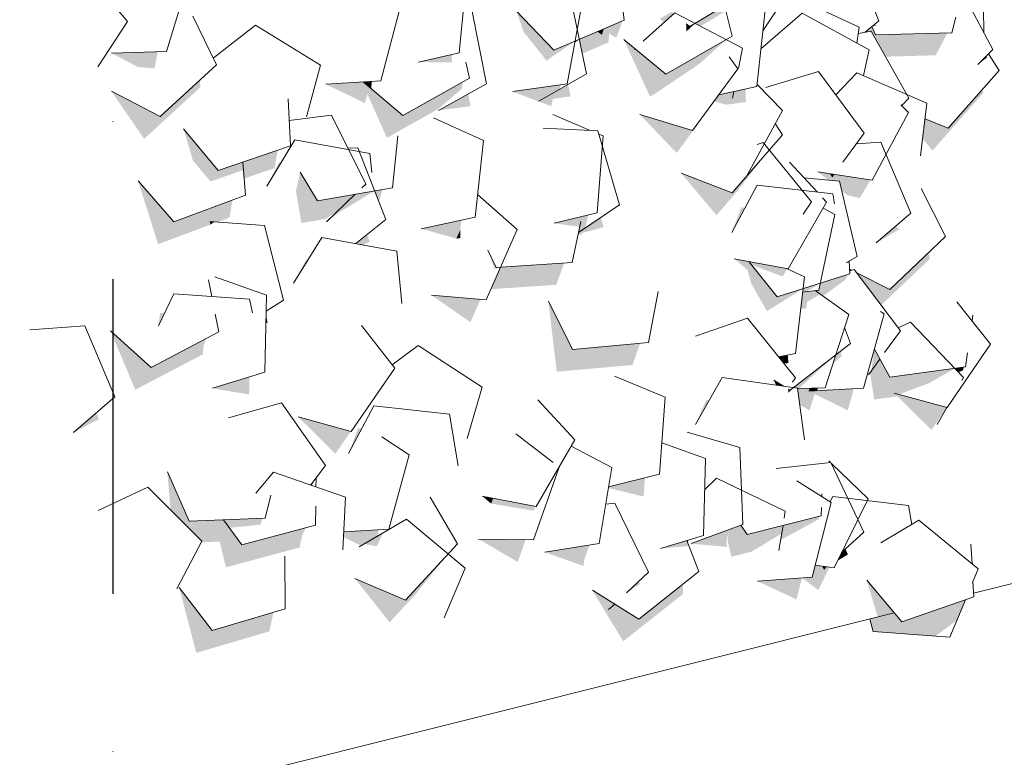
# Model space of a CAD drawing. Header units: millimetres. Extents: x 7522813 to 7573737, y -9734 to 10800.
# Tile 48 of 71: x 7542364 to 7543490, y 3412 to 4256. Entities that reach past the tile are written whole.
import ezdxf
from ezdxf.enums import TextEntityAlignment as Align

# ---------------------------------------------------------------- set-up
doc = ezdxf.new("R2010")
doc.units = ezdxf.units.MM
doc.header["$MEASUREMENT"] = 0
doc.linetypes.add('Kropki i Kreski', pattern=[720, 360, -180, 0, -180])
for name, color, linetype in [('Nowe_2025-10-27 Żywopłot', 7, 'Continuous'), ('Nowe_280-A Dachy Powłoki', 7, 'Continuous'), ('Nowe_410-K Osie', 7, 'Continuous')]:
    doc.layers.add(name, color=color, linetype=linetype)
for name, color, linetype, lineweight, true_color in [('Nowe_2025-10-27 Żywopłot_Nr_pióra__81', 7, 'Continuous', 13, 0x6a6a6a), ('Nowe_2025-10-27 Żywopłot_Nr_pióra__82', 7, 'Continuous', 13, 0xaaaaaa), ('Nowe_280-A Dachy Powłoki_Nr_pióra__61', 7, 'Continuous', 13, 0x6a6a6a), ('Nowe_280-A Dachy Powłoki_Nr_pióra__81', 7, 'Continuous', 13, 0x6a6a6a), ('Nowe_410-K Osie_Nr_pióra__25', 7, 'Continuous', 25, 0x40a5ff)]:
    doc.layers.add(name, color=color, linetype=linetype, lineweight=lineweight, true_color=true_color)
doc.layers.add('Nowe_410-K Osie_Nr_pióra__1', color=7, linetype='Continuous', lineweight=13)
doc.styles.add('STYL_AUTOMATYCZNY_1', font='arial.ttf')

# ---------------------------------------------------------------- blocks, each defined once
blk = doc.blocks.new('ElemPrzekroju_77', base_point=(6982742.1, 0))
at = {"layer": 'Nowe_280-A Dachy Powłoki_Nr_pióra__81', "linetype": 'Continuous', "lineweight": 0, "true_color": 0x1a1a1a}
for points in [[(7542937.4, 4260.2), (7542931.8, 4266.1), (7542940.3, 4241.9), (7542940.7, 4244)], [(7543003.7, 4233.5), (7543007.1, 4217), (7543037, 4229.8), (7543038.3, 4240), (7543046.2, 4235.3), (7543053.2, 4254.5), (7543031.1, 4245.1), (7543029.2, 4239.1), (7543024.5, 4242.3)], [(7543338.5, 4248.1), (7543330.7, 4241.7), (7543337.6, 4242.9), (7543354, 4213.7), (7543411.6, 4215.2), (7543412.2, 4216.6), (7543407.8, 4224.9), (7543358.2, 4238.9), (7543342.7, 4238.5)], [(7543067.4, 4222.8), (7543054.7, 4233.3), (7543084.7, 4167.9), (7543091, 4171.6), (7543110.3, 4197.8), (7543102.8, 4193.5), (7543070.6, 4220.1), (7543066.7, 4222.2)], [(7542469, 4217.6), (7542499, 4201.9), (7542517.9, 4219.2)], [(7542468.8, 4174.1), (7542506.3, 4119.6), (7542570.8, 4178.9), (7542569.9, 4187), (7542524.4, 4145.2)], [(7542714, 4182.1), (7542758.7, 4160.6), (7542761.4, 4171), (7542783.8, 4121), (7542784.3, 4121.1), (7542842.5, 4153.8), (7542839.8, 4167.7), (7542802, 4146.5), (7542756.6, 4184.9)], [(7542927.7, 4173.7), (7542971.8, 4157), (7542973.4, 4165.3), (7542993.9, 4168.3), (7542991, 4182), (7542957.5, 4162.9), (7542954.5, 4177.5)], [(7542876.7, 4171.1), (7542842.9, 4152.2), (7542879.5, 4157.1)], [(7543073.2, 4147.4), (7543115.2, 4103.5), (7543158.5, 4162.5), (7543172, 4158.7), (7543175.6, 4165.3), (7543165.7, 4170.5), (7543163.3, 4170), (7543133.3, 4129.1)], [(7543399.2, 4142.5), (7543396.4, 4120.1), (7543407.7, 4106.3), (7543465.7, 4172.1), (7543464.9, 4176.3), (7543425.8, 4131.8)], [(7542576.9, 4100.5), (7542551.2, 4131.3), (7542562, 4094.9)], [(7542659, 4106.8), (7542619.2, 4093.2), (7542620.6, 4074.3), (7542655.4, 4086.2)], [(7542660.5, 4092.8), (7542646.4, 4065.6), (7542662.8, 4092.4)], [(7543178.8, 4057.9), (7543120.3, 4080.5), (7543160.7, 4032.3), (7543175.5, 4049.6), (7543175.9, 4049.3), (7543176.8, 4051), (7543183.7, 4059.1), (7543181.8, 4061.4)], [(7543276.7, 4082), (7543288.6, 4072.5), (7543301.5, 4071.2), (7543304.1, 4060), (7543309.8, 4055.5), (7543300.1, 4078.4), (7543295, 4079.2), (7543292.8, 4076.2), (7543290.1, 4079.9)], [(7542499.3, 4071.5), (7542522.3, 3999.2), (7542582.1, 4021.6), (7542581.2, 4025.3), (7542590.3, 4024.6), (7542603.9, 4029.7), (7542607.1, 4049.7), (7542540.3, 4024.8)], [(7542679.8, 4059.7), (7542686.2, 4023.4), (7542713.2, 4028), (7542699.2, 4056.2)], [(7542778.9, 4061.8), (7542769.7, 4060.2), (7542774.7, 4047.4)], [(7543189, 4041.4), (7543178.1, 4012.5), (7543193.2, 4040.9)], [(7542714.8, 4024.8), (7542718.7, 4027.4), (7542718.3, 4028.2)], [(7542869, 4026.8), (7542823.2, 4016.9), (7542863.3, 4005.6), (7542867.8, 4015.8)], [(7543002.4, 4010.5), (7543006.1, 4009.6), (7543006.3, 4011.7), (7543031.7, 4018.8), (7543028.4, 4029.9), (7543002.8, 4012.7)], [(7542748.3, 3999.9), (7542756.4, 3998.4), (7542764.4, 4002), (7542761.1, 4010.3)], [(7543321.3, 3966.4), (7543349, 3929.5), (7543404.5, 3982.3), (7543403.6, 3989.8), (7543359.1, 3947.5)], [(7542691.5, 3981.4), (7542677, 3954.5), (7542693.5, 3981.1)], [(7542913.9, 3972.9), (7542902.8, 3947.8), (7542977.5, 3952.8), (7542986.6, 3977.8)], [(7543197.6, 3979.6), (7543181.1, 3982.6), (7543196.1, 3969.8), (7543200.4, 3954.4), (7543202.6, 3973.2)], [(7543315.2, 3969.5), (7543312.8, 3970.6), (7543312.9, 3968.7)], [(7542834.8, 3940.9), (7542865.6, 3919.6), (7542879.4, 3910), (7542890.9, 3936.2)], [(7542996.1, 3878.9), (7542968.5, 3934), (7542978, 3853.4), (7543064.8, 3861.1), (7543073.3, 3885.8)], [(7542645.7, 3916.7), (7542645.5, 3909.1), (7542647.5, 3909.5)], [(7542514.2, 3858.4), (7542467.8, 3900), (7542496.1, 3832.8), (7542573.5, 3873.3), (7542574.1, 3882.5), (7542562, 3883.4)], [(7543334.6, 3850), (7543336.3, 3852.4), (7543341, 3821.6), (7543367.5, 3825.2), (7543406.5, 3786.8), (7543411.7, 3794.3), (7543384, 3823.3), (7543363.9, 3828.7), (7543370.2, 3837.8), (7543360.9, 3847.4), (7543359, 3847.2), (7543356.1, 3852.5), (7543344.9, 3864.2)], [(7542584.4, 3834.4), (7542626.3, 3827.4), (7542626.7, 3847.5)], [(7543267.1, 3834.4), (7543253.4, 3834.2), (7543256, 3815.2), (7543267.1, 3809.2), (7543273, 3827.9), (7543310.9, 3809.2), (7543317.8, 3834.1), (7543266.2, 3831.3)], [(7543136.7, 3793), (7543152.4, 3820.7), (7543149, 3821.2)], [(7542451.6, 3806.4), (7542425.5, 3784), (7542454.7, 3799.1)], [(7543424, 3812.5), (7543423.3, 3811.2), (7543424.1, 3812.5)], [(7542682.4, 3801.7), (7542724.9, 3759.6), (7542742.6, 3785.3)], [(7542750.8, 3788.6), (7542740.1, 3759.7), (7542755.2, 3788.2)], [(7542557.8, 3682.6), (7542532.8, 3738.8), (7542536.5, 3695.5), (7542572.4, 3659.6), (7542571.8, 3658.3), (7542592.6, 3659.2), (7542599.7, 3629.7), (7542683.9, 3652.3), (7542686.9, 3665.9), (7542673.9, 3670.4), (7542617.8, 3655.3), (7542596.8, 3684.2)], [(7543037.4, 3721.8), (7543037.2, 3720.4), (7543077.3, 3710.7), (7543079, 3732.2)], [(7542892.9, 3711.2), (7542903, 3702.6), (7542905.3, 3708.9)], [(7542734.2, 3664.3), (7542754.4, 3654.5), (7542772.8, 3665.3), (7542774.8, 3672.7), (7542734.5, 3670.2)], [(7542942.6, 3661.5), (7542888.6, 3662.1), (7542933.4, 3635.8)], [(7543128.1, 3660.7), (7543126.7, 3660.2), (7543128, 3656.9)], [(7543131.9, 3656.8), (7543172.6, 3653.1), (7543172.3, 3661.5), (7543160.1, 3667.3)], [(7543173.3, 3661), (7543177.7, 3641.8), (7543201, 3647.7)], [(7542964.5, 3647), (7543008.5, 3631.3), (7543009.7, 3638.7), (7543002.8, 3653.1)], [(7543299.1, 3637.3), (7543311, 3644.4), (7543308.1, 3650.6), (7543303.7, 3646.6)], [(7543270.3, 3618.6), (7543258.6, 3617.7), (7543277.1, 3603.7), (7543290.1, 3630), (7543286.3, 3630.5), (7543283.3, 3627.7), (7543281.7, 3631), (7543273.7, 3632.1)], [(7542805, 3592.3), (7542747.3, 3616.9), (7542786.9, 3566.8), (7542816.8, 3599.1), (7542813.7, 3601.7)], [(7543207.6, 3613.8), (7543252.2, 3593), (7543258.5, 3617.7)], [(7543332.5, 3615), (7543345.1, 3572.8), (7543364, 3577.6)], [(7542584, 3557.5), (7542546.3, 3606.7), (7542565.9, 3531.9), (7542649.5, 3556.5), (7542654, 3578.1)], [(7543018.8, 3603.5), (7543054, 3545.1), (7543122.6, 3599.3), (7543122, 3610.1), (7543072, 3570.6), (7543044.3, 3587.7), (7543037.4, 3581.3), (7543030.1, 3596.5)]]:
    blk.add_hatch(color=250, dxfattribs=at).paths.add_polyline_path(points)
at = {"layer": 'Nowe_280-A Dachy Powłoki_Nr_pióra__61', "color": 251, "linetype": 'Continuous', "lineweight": 13, "true_color": 0x6a6a6a}
for p, q in [((7545571.5, 4129.4), (7543454.6, 3600.2)), ((7543364, 3577.6), (7542108.8, 3263.8))]:
    blk.add_line(p, q, dxfattribs=at)
blk = doc.blocks.new('ElemPrzekroju_348', base_point=(6982742.1, 0))
at = {"layer": 'Nowe_2025-10-27 Żywopłot_Nr_pióra__81', "linetype": 'Continuous', "lineweight": 0, "true_color": 0x1a1a1a}
for points in [[(7543136.3, 4251.7), (7543142.5, 4248.5), (7543171.5, 4265.9), (7543170, 4272.1)], [(7542937.4, 4260.2), (7542940.7, 4244), (7542952.8, 4244.1)], [(7543109.3, 4264.8), (7543095.7, 4257), (7543100.8, 4252.9), (7543111.9, 4262.7)], [(7543024.5, 4242.3), (7543029.2, 4239.1), (7543031.1, 4245.1)], [(7543130.2, 4248.1), (7543126.1, 4251.4), (7543126.3, 4242.5), (7543136.3, 4251.7)], [(7543338.5, 4248.1), (7543338.6, 4248), (7543342.9, 4249.5), (7543341.8, 4250.8)], [(7542940.3, 4241.9), (7542966.3, 4209.1), (7542999, 4231.4), (7542974.9, 4221.2), (7542952.8, 4244.1), (7542940.7, 4244)], [(7542998.6, 4229.6), (7543003.7, 4233.5), (7542999, 4231.4)], [(7543421.3, 4240.5), (7543358.2, 4238.9), (7543407.8, 4224.9)], [(7543421.3, 4240.5), (7543407.8, 4224.9), (7543412.2, 4216.6), (7543424.6, 4240.6)], [(7543067.4, 4222.8), (7543066.7, 4222.2), (7543070.6, 4220.1)], [(7543113, 4199.4), (7543141.5, 4205.8), (7543171.8, 4233.2)], [(7542499, 4201.9), (7542518.1, 4200.2), (7542521.9, 4219.3), (7542517.9, 4219.2)], [(7542855.6, 4215.7), (7542819.8, 4207.5), (7542858.6, 4207.1), (7542857.4, 4214.9)], [(7542855.6, 4215.7), (7542857.4, 4214.9), (7542857.7, 4216.2)], [(7543459.7, 4204.8), (7543470.4, 4213.1), (7543468.9, 4214.1)], [(7543091, 4171.6), (7543141.5, 4205.8), (7543113, 4199.4), (7543110.3, 4197.8)], [(7542756.6, 4184.9), (7542765.8, 4177.1), (7542766.7, 4185.5)], [(7542839.8, 4167.7), (7542842.5, 4153.8), (7542869.4, 4176.9), (7542870.6, 4185)], [(7542954.5, 4177.5), (7542957.5, 4162.9), (7542981.3, 4176.4), (7542982.8, 4181.5)], [(7543163.3, 4170), (7543163.9, 4170.1), (7543175.6, 4186.2), (7543175.5, 4186.5)], [(7543180.6, 4173.8), (7543165.7, 4170.5), (7543175.6, 4165.3), (7543179.2, 4166.4)], [(7543172, 4158.7), (7543194.3, 4161.8), (7543194, 4176.7), (7543180.6, 4173.8), (7543179.2, 4166.4), (7543175.6, 4165.3)], [(7543378.6, 4164.1), (7543372.5, 4157.7), (7543372.9, 4157.3), (7543378.6, 4163.5)], [(7542784.3, 4121.1), (7542783.8, 4121), (7542783.9, 4120.9)], [(7543320.5, 4113.8), (7543313.1, 4103.8), (7543313.4, 4103.8), (7543320.8, 4113.8)], [(7542576.9, 4100.5), (7542562, 4094.9), (7542582.1, 4070.9), (7542619.8, 4084.1), (7542619.2, 4093.2), (7542591, 4083.6)], [(7543181.8, 4061.4), (7543183.7, 4059.1), (7543221, 4106.9), (7543194.9, 4076.6), (7543193.9, 4074.9), (7543193.5, 4074.9)], [(7543313.1, 4103.8), (7543305.2, 4093), (7543313.4, 4103.8)], [(7542684.7, 4081.4), (7542679.8, 4059.7), (7542699.2, 4056.2), (7542699.6, 4056.8)], [(7543194.9, 4076.6), (7543193.5, 4074.9), (7543193.5, 4074.9)], [(7543290.1, 4079.9), (7543292.8, 4076.2), (7543295, 4079.2)], [(7543336.9, 4072.6), (7543300.1, 4078.4), (7543309.8, 4055.5), (7543324.4, 4051.9)], [(7542755.1, 4063.6), (7542757.5, 4065), (7542757, 4065.4)], [(7542699.6, 4056.8), (7542699.2, 4056.2), (7542713.2, 4028), (7542726.7, 4036.3), (7542747.6, 4056.4), (7542704.3, 4048.9)], [(7542747.6, 4056.4), (7542718.3, 4028.2), (7542718.7, 4027.4), (7542724, 4032.4), (7542769.7, 4060.2)], [(7542999.6, 4029.1), (7543005.5, 4025.2), (7543003, 4013.4), (7543004.6, 4013.9), (7543010.8, 4018), (7543013.8, 4032.6)], [(7542586.7, 4024.9), (7542581.2, 4025.3), (7542582.1, 4021.6)], [(7542999.6, 4029.1), (7542975.2, 4023.1), (7543004.2, 4019.1), (7543005.5, 4025.2)], [(7543365.9, 4020), (7543343.4, 4000.7), (7543370.1, 4016.4)], [(7542863.3, 4005.6), (7542867.7, 4006.3), (7542867.8, 4015.8)], [(7542899.2, 3992.4), (7542907.1, 3970.4), (7542913.9, 3972.9), (7542908.7, 3972.6)], [(7543227.3, 3974), (7543197.6, 3979.6), (7543200.4, 3975.9), (7543236.5, 3962.2), (7543238.2, 3965.3)], [(7543309, 3977.9), (7543312.6, 3978.7), (7543312.6, 3980.1)], [(7543200.4, 3954.4), (7543218.3, 3922.6), (7543259.7, 3948.3), (7543229.9, 3938.9), (7543202.6, 3973.2)], [(7543240.9, 3971.4), (7543227.3, 3974), (7543238.2, 3965.3), (7543241.6, 3971.1)], [(7543240.9, 3971.4), (7543241.3, 3971.2), (7543241.4, 3971.3)], [(7543277.9, 3946.7), (7543273.4, 3946.1), (7543282.4, 3939.7), (7543308.4, 3958.8), (7543310.7, 3964.4), (7543279.6, 3954.6)], [(7543259.7, 3948.3), (7543259.2, 3944.4), (7543263.5, 3944.9), (7543279.6, 3954.6)], [(7543257, 3925.2), (7543263.2, 3925.8), (7543264.6, 3933.4), (7543279.3, 3941.9), (7543273.4, 3946.1), (7543259.2, 3944.4)], [(7542524.6, 3920.4), (7542522.6, 3906), (7542529.8, 3920.9)], [(7542577.4, 3891.4), (7542562, 3883.4), (7542574.1, 3882.5)], [(7543361.1, 3886.6), (7543358.4, 3882.9), (7543358.6, 3882.8), (7543361.2, 3886.4)], [(7543293.8, 3862.1), (7543303.8, 3871.2), (7543302.6, 3876.9), (7543297.2, 3872.7)], [(7543341.3, 3879), (7543340.1, 3874.7), (7543338, 3854.8), (7543347.5, 3867.9)], [(7543358.4, 3882.9), (7543352.9, 3875.2), (7543358.6, 3882.8)], [(7543231.8, 3870.4), (7543237.6, 3863.1), (7543243.1, 3863.2), (7543242.1, 3872.6)], [(7543297.2, 3872.7), (7543249, 3835.2), (7543253.3, 3834.6), (7543253.4, 3834.2), (7543254.8, 3834.2)], [(7543347.5, 3867.9), (7543344.9, 3864.2), (7543356.1, 3852.5)], [(7543433.3, 3857.2), (7543360.9, 3847.4), (7543370.2, 3837.8), (7543404, 3840.4)], [(7543433.3, 3857.2), (7543437.4, 3852.9), (7543442.5, 3854.8), (7543443.5, 3858.6)], [(7543237.5, 3836.9), (7543226.3, 3843.9), (7543228.8, 3838.1)], [(7543363.9, 3828.7), (7543369, 3827.3), (7543404, 3840.4), (7543370.2, 3837.8)], [(7543242.7, 3833.6), (7543242.8, 3829), (7543249, 3835.2), (7543245, 3832.2)], [(7543266.2, 3831.3), (7543275.8, 3831.8), (7543276.7, 3834.6), (7543267.1, 3834.4)], [(7543384, 3823.3), (7543411.7, 3794.3), (7543422.4, 3809.8), (7543424, 3812.5)], [(7542696.8, 3723.9), (7542697.6, 3723.6), (7542699.3, 3725.4), (7542698.4, 3726)], [(7542903, 3702.6), (7542951.2, 3694.5), (7542954.1, 3699.5), (7542905.3, 3708.9)], [(7542596.8, 3684.2), (7542603.6, 3674.8), (7542639.5, 3678.6), (7542641.4, 3686)], [(7543236.8, 3677.7), (7543234, 3660.9), (7543277.5, 3684.6), (7543278.3, 3688.1)], [(7542673.9, 3670.4), (7542686.9, 3665.9), (7542691.1, 3675)], [(7543188.4, 3677.8), (7543160.1, 3667.3), (7543172.3, 3661.5), (7543174.7, 3669.4), (7543173.3, 3661), (7543201, 3647.7), (7543235.2, 3668.3), (7543236.8, 3677.7), (7543195.8, 3667.4)], [(7542757.8, 3656.5), (7542772.2, 3653.7), (7542779.6, 3669.2)], [(7543096.7, 3651.1), (7543129.1, 3654.1), (7543126.7, 3660.2)], [(7543002.8, 3653.1), (7543009.7, 3638.7), (7543015.3, 3655.1)], [(7542813.7, 3601.7), (7542816.8, 3599.1), (7542853.7, 3645)], [(7543286.3, 3630.5), (7543281.7, 3631), (7543283.3, 3627.7)], [(7543057.9, 3600.5), (7543073.4, 3610.7), (7543070.8, 3612.7)], [(7543044.3, 3587.7), (7543030.1, 3596.5), (7543037.4, 3581.3)], [(7543364, 3577.6), (7543336, 3570.6), (7543339.7, 3556.5), (7543411, 3551), (7543435.6, 3569.2), (7543445.3, 3592.6), (7543372.5, 3567.4)]]:
    blk.add_hatch(color=250, dxfattribs=at).paths.add_polyline_path(points)
at = {"layer": 'Nowe_2025-10-27 Żywopłot_Nr_pióra__82', "color": 253, "linetype": 'Continuous', "lineweight": 13, "true_color": 0xaaaaaa}
for p, q in [((7543346.4, 4254.5), (7543314.2, 4336.4)), ((7542487.2, 4253.7), (7542431.1, 4321.1)), ((7542531.9, 4219.7), (7542557.4, 4304)), ((7542866.4, 4218.2), (7542875, 4305.9)), ((7543130.2, 4248.1), (7543205, 4293.2)), ((7543476.6, 4221.8), (7543435.6, 4299.6)), ((7543011.9, 4193.9), (7542994.1, 4280.2)), ((7543324, 4247.5), (7543244.8, 4284.1)), ((7542776.8, 4186.2), (7542799.5, 4271.3)), ((7542897.6, 4182.7), (7542880.5, 4269.2)), ((7542989.9, 4182.6), (7543006, 4269.2)), ((7543055.1, 4255.4), (7543053.6, 4267.9)), ((7543178.5, 4237.1), (7543170, 4272.1)), ((7543206.9, 4179.6), (7543216.2, 4267.3)), ((7543466.3, 4241.4), (7543466.1, 4268.6)), ((7542588.9, 4204.4), (7542562.1, 4259.9)), ((7542931.8, 4266.1), (7542974.9, 4221.2)), ((7543113.1, 4263.8), (7543076.8, 4231.3)), ((7543190.5, 4223.4), (7543113.1, 4263.8)), ((7543258.6, 4263.4), (7543211.5, 4222.8)), ((7543213.6, 4243.1), (7543229.1, 4266.2)), ((7543335.1, 4221.4), (7543258.6, 4263.4)), ((7543429.7, 4240.8), (7543434.3, 4258.7)), ((7542453.4, 4201.9), (7542487.2, 4253.7)), ((7542633.7, 4249.8), (7542585.2, 4212)), ((7542708, 4203.9), (7542633.7, 4249.8)), ((7542974.9, 4221.2), (7543055.1, 4255.4)), ((7543029.2, 4239.1), (7543031.1, 4245.1)), ((7543126.1, 4251.4), (7543130.2, 4248.1)), ((7543321.3, 4229), (7543324, 4247.5)), ((7543330.7, 4241.7), (7543346.4, 4254.5)), ((7543338.5, 4248.1), (7543342.7, 4238.5)), ((7543054.7, 4233.3), (7543102.8, 4193.5)), ((7543102.8, 4193.5), (7543178.5, 4237.1)), ((7543337.6, 4242.9), (7543323, 4240.3)), ((7543380.6, 4166.3), (7543337.6, 4242.9)), ((7543342.7, 4238.5), (7543429.7, 4240.8)), ((7543067.4, 4222.8), (7543066.7, 4222.2)), ((7543185.9, 4200.3), (7543190.5, 4223.4)), ((7542469, 4217.6), (7542531.9, 4219.7)), ((7542819.8, 4207.5), (7542866.4, 4218.2)), ((7543185.3, 4199.9), (7543175.2, 4213.4)), ((7543328.7, 4192), (7543335.1, 4221.4)), ((7543459.7, 4204.8), (7543476.6, 4221.8)), ((7543483.8, 4197.7), (7543471.9, 4217)), ((7542524.4, 4145.2), (7542588.9, 4204.4)), ((7542692, 4144.9), (7542708, 4203.9)), ((7542878.1, 4189.2), (7542873.9, 4207.5)), ((7543133.3, 4129.1), (7543185.3, 4199.9)), ((7542802, 4146.5), (7542878.1, 4189.2)), ((7542957.5, 4162.9), (7543011.9, 4193.9)), ((7543277.3, 4196.8), (7543217.3, 4178.3)), ((7543329.5, 4126.2), (7543277.3, 4196.8)), ((7543321.3, 4195.2), (7543297.1, 4170.1)), ((7543401.4, 4160.6), (7543321.3, 4195.2)), ((7543425.8, 4131.8), (7543483.8, 4197.7)), ((7542714, 4182.1), (7542776.8, 4186.2)), ((7542756.6, 4184.9), (7542802, 4146.5)), ((7542842.9, 4152.2), (7542897.6, 4182.7)), ((7542927.7, 4173.7), (7542989.9, 4182.6)), ((7543163.3, 4170), (7543206.9, 4179.6)), ((7543236, 4152.1), (7543207.2, 4182)), ((7542468.8, 4174.1), (7542524.4, 4145.2)), ((7543179.2, 4166.4), (7543180.6, 4173.8)), ((7543372.5, 4157.7), (7543380.6, 4166.3)), ((7542673.5, 4111.8), (7542670.9, 4165.5)), ((7543380.1, 4149.9), (7543371.6, 4158.6)), ((7543393.9, 4100.4), (7543401.4, 4160.6)), ((7542720.5, 4146.8), (7542672.1, 4140.6)), ((7542759.6, 4068), (7542720.5, 4146.8)), ((7542894.3, 4117.9), (7542837.2, 4143.7)), ((7543016.3, 4129.4), (7542973.4, 4147.4)), ((7543073.2, 4147.4), (7543133.3, 4129.1)), ((7543193.9, 4074.9), (7543236, 4152.1)), ((7543338.8, 4072.3), (7543380.1, 4149.9)), ((7543236, 4124.3), (7543227.9, 4137.2)), ((7543399.2, 4142.5), (7543425.8, 4131.8)), ((7542551.2, 4131.3), (7542591, 4083.6)), ((7542790.1, 4063.7), (7542796.5, 4123.2)), ((7543025.2, 4129), (7542962.4, 4131.8)), ((7543024.2, 4035.2), (7543031.3, 4123.1)), ((7543049.8, 4044.3), (7543025.2, 4129)), ((7543031.3, 4123.1), (7543026.3, 4125.2)), ((7543178.8, 4057.9), (7543236, 4124.3)), ((7543305.2, 4093), (7543329.5, 4126.2)), ((7542591, 4083.6), (7542673.5, 4111.8)), ((7542678.6, 4118.4), (7542646.4, 4065.6)), ((7542764.4, 4103.1), (7542678.6, 4118.4)), ((7542750.5, 4109.6), (7542739.2, 4109.1)), ((7542782.5, 4027.5), (7542750.5, 4109.6)), ((7542884.7, 4030.2), (7542894.3, 4117.9)), ((7543213.9, 4115.6), (7543207.4, 4113.3)), ((7543269.4, 4047.6), (7543213.9, 4115.6)), ((7543348.8, 4115.8), (7543320.5, 4113.8)), ((7543383.1, 4034.7), (7543348.8, 4115.8)), ((7542766.6, 4081.2), (7542764.4, 4103.1)), ((7542622, 4055.3), (7542619.2, 4093.2)), ((7543275.7, 4059.1), (7543244.3, 4093)), ((7542684.7, 4081.4), (7542704.3, 4048.9)), ((7543120.3, 4080.5), (7543178.8, 4057.9)), ((7543276.7, 4082), (7543338.8, 4072.3)), ((7543292.8, 4076.2), (7543295, 4079.2)), ((7542499.3, 4071.5), (7542540.3, 4024.8)), ((7542755.1, 4063.6), (7542759.6, 4068)), ((7543207.1, 4066.9), (7543178.1, 4012.5)), ((7543193.5, 4074.9), (7543193.9, 4074.9)), ((7543293.6, 4057), (7543207.1, 4066.9)), ((7543301.5, 4071.2), (7543260.7, 4075.2)), ((7543321.4, 3985.3), (7543301.5, 4071.2)), ((7542540.3, 4024.8), (7542622, 4055.3)), ((7542704.3, 4048.9), (7542790.1, 4063.7)), ((7542714.8, 4024.8), (7542747.6, 4056.4)), ((7542932.9, 4016.2), (7542887.5, 4056.2)), ((7543295.5, 4045.5), (7543293.6, 4057)), ((7543422.6, 4007.9), (7543394.9, 4062.9)), ((7543002.8, 4012.7), (7543049.8, 4044.3)), ((7543242.8, 3971.1), (7543286.5, 4047.3)), ((7543260, 4033.6), (7543269.4, 4047.6)), ((7543286.5, 4047.3), (7543282, 4052.2)), ((7542975.2, 4023.1), (7543024.2, 4035.2)), ((7543277.9, 3946.7), (7543295.9, 4033)), ((7543295.9, 4033), (7543282.6, 4040.5)), ((7543343.4, 4000.7), (7543383.1, 4034.7)), ((7542643.8, 4020.5), (7542581.2, 4025.3)), ((7542665.6, 3935.1), (7542643.8, 4020.5)), ((7542748.3, 3999.9), (7542782.5, 4027.5)), ((7542823.2, 4016.9), (7542884.7, 4030.2)), ((7542995.6, 3978.4), (7543005.5, 4025.2)), ((7542897.4, 3935.6), (7542932.9, 4016.2)), ((7542709.5, 4007), (7542677, 3954.5)), ((7542795.2, 3991.2), (7542709.5, 4007)), ((7543359.1, 3947.5), (7543422.6, 4007.9)), ((7542800.9, 3931.5), (7542795.2, 3991.2)), ((7542899.2, 3992.4), (7542908.7, 3972.6)), ((7542908.7, 3972.6), (7542995.6, 3978.4)), ((7543181.1, 3982.6), (7543242.8, 3971.1)), ((7543197.6, 3979.6), (7543229.9, 3938.9)), ((7543309, 3977.9), (7543321.4, 3985.3)), ((7543313, 3965.2), (7543312.6, 3980.1)), ((7543229.9, 3938.9), (7543313, 3965.2)), ((7543261.3, 3962), (7543240.9, 3971.4)), ((7543312.8, 3970.6), (7543315.2, 3969.5)), ((7543318.2, 3970.4), (7543312.9, 3968.7)), ((7543371, 3900.2), (7543318.2, 3970.4)), ((7543321.3, 3966.4), (7543359.1, 3947.5)), ((7542583.5, 3939.3), (7542579.7, 3958.6)), ((7542646.2, 3941.1), (7542587, 3962)), ((7543251, 3874.4), (7543261.3, 3962)), ((7542540.1, 3942.3), (7542522.6, 3906)), ((7542626.9, 3936.2), (7542540.1, 3942.3)), ((7542644.4, 3852.9), (7542646.2, 3941.1)), ((7542834.8, 3940.9), (7542897.4, 3935.6)), ((7543082.8, 3886.7), (7543093.9, 3945.2)), ((7543259.2, 3944.4), (7543277.9, 3946.7)), ((7543311.9, 3918.7), (7543273.4, 3946.1)), ((7542630.1, 3920.9), (7542626.9, 3936.2)), ((7542645.8, 3922.6), (7542665.6, 3935.1)), ((7542968.5, 3934), (7542996.1, 3878.9)), ((7543474.2, 3884.8), (7543435.7, 3933.5)), ((7542591.6, 3898.9), (7542587.5, 3919.3)), ((7543285.1, 3834.8), (7543311.9, 3918.7)), ((7543329, 3834.7), (7543352.6, 3919.6)), ((7543352.6, 3919.6), (7543348.4, 3922.4)), ((7543196.1, 3914.8), (7543136.8, 3894.1)), ((7543251, 3846.4), (7543196.1, 3914.8)), ((7543382.7, 3910.1), (7543368.3, 3903.7)), ((7543443.2, 3846.8), (7543382.7, 3910.1)), ((7543453, 3911.7), (7543453.9, 3917.9)), ((7542438.3, 3905.7), (7542375.6, 3901.2)), ((7542472.8, 3824.7), (7542438.3, 3905.7)), ((7542467.8, 3900), (7542514.2, 3858.4)), ((7542514.2, 3858.4), (7542591.6, 3898.9)), ((7542792.9, 3857.5), (7542754.6, 3906.3)), ((7543314.1, 3885.8), (7543307.1, 3903.9)), ((7543352.9, 3875.2), (7543371, 3900.2)), ((7542996.1, 3878.9), (7543082.8, 3886.7)), ((7543245, 3832.2), (7543314.1, 3885.8)), ((7543424.6, 3812.4), (7543474.2, 3884.8)), ((7542819.7, 3883.4), (7542789.9, 3861.2)), ((7542892.9, 3835.7), (7542819.7, 3883.4)), ((7543231.8, 3870.4), (7543251, 3874.4)), ((7543341.3, 3879), (7543359, 3847.2)), ((7543445.3, 3858.8), (7543447.7, 3874.9)), ((7543334.6, 3850), (7543347.5, 3867.9)), ((7542584.4, 3834.4), (7542644.4, 3852.9)), ((7542743, 3785.2), (7542792.9, 3857.5)), ((7543359, 3847.2), (7543445.3, 3858.8)), ((7543102.2, 3824.2), (7543044.2, 3848.3)), ((7543167.1, 3846.8), (7543136.7, 3793)), ((7543253.3, 3834.6), (7543167.1, 3846.8)), ((7543226.3, 3843.9), (7543237.5, 3836.9)), ((7543247.7, 3841.4), (7543251, 3846.4)), ((7543441.3, 3843.4), (7543443.2, 3846.8)), ((7542875.5, 3777.1), (7542892.9, 3835.7)), ((7543242.7, 3833.6), (7543245, 3832.2)), ((7543261.5, 3775.4), (7543253.3, 3834.6)), ((7543253.4, 3834.2), (7543285.1, 3834.8)), ((7543266.2, 3831.3), (7543329, 3834.7)), ((7543363.9, 3828.7), (7543424.6, 3812.4)), ((7542425.5, 3784), (7542472.8, 3824.7)), ((7542663.2, 3817.8), (7542602.8, 3800.6)), ((7542713.8, 3746.1), (7542663.2, 3817.8)), ((7542998.6, 3775.5), (7542956.6, 3821.4)), ((7543095.4, 3736.3), (7543102.2, 3824.2)), ((7542768.9, 3814.2), (7542740.1, 3759.7)), ((7542855.4, 3804.7), (7542768.9, 3814.2)), ((7543413, 3792.9), (7543424, 3812.5)), ((7542682.4, 3801.7), (7542743, 3785.2)), ((7542865.3, 3745.8), (7542855.4, 3804.7)), ((7542757.3, 3792.2), (7542756.7, 3792.6)), ((7543187.4, 3766.8), (7543127.1, 3784.3)), ((7542809.2, 3758.5), (7542777.9, 3778.8)), ((7542974.1, 3749.6), (7542931.3, 3782.2)), ((7542954.7, 3699.4), (7542998.6, 3775.5)), ((7543148, 3754.2), (7543098.2, 3772)), ((7543041.1, 3743.9), (7542994.4, 3768.2)), ((7543190.7, 3678.7), (7543187.4, 3766.8)), ((7542786.2, 3673.4), (7542809.2, 3758.5)), ((7543145.7, 3666), (7543148, 3754.2)), ((7543291.6, 3749.6), (7543229.1, 3742.9)), ((7543291.1, 3749.6), (7543289.3, 3751.3)), ((7543329.1, 3670), (7543291.6, 3749.6)), ((7542532.8, 3738.8), (7542557.8, 3682.6)), ((7542654.2, 3738.6), (7542634.1, 3714.5)), ((7542736.6, 3710.1), (7542654.2, 3738.6)), ((7542696.8, 3723.9), (7542713.8, 3746.1)), ((7542951.5, 3661.3), (7542981, 3744.3)), ((7542981, 3744.3), (7542980.7, 3744.5)), ((7543026.6, 3656.9), (7543041.1, 3743.9)), ((7543282.3, 3748.6), (7543282.3, 3748.7)), ((7543334.2, 3708.2), (7543292.1, 3748.6)), ((7542702.7, 3721.8), (7542702.9, 3731.8)), ((7543037.4, 3721.8), (7543095.4, 3736.3)), ((7543160.8, 3731.7), (7543147, 3718.5)), ((7543239.4, 3693.9), (7543160.8, 3731.7)), ((7543292, 3704), (7543252.5, 3728.8)), ((7542510.4, 3721.5), (7542453.7, 3694.7)), ((7542572.4, 3659.6), (7542510.4, 3721.5)), ((7542644.8, 3686.1), (7542651, 3712.1)), ((7542733.5, 3649.8), (7542736.6, 3710.1)), ((7542864.5, 3656.7), (7542833.4, 3710.1)), ((7542892.9, 3711.2), (7542954.7, 3699.4)), ((7543281, 3710.9), (7543281.1, 3713.7)), ((7543293.8, 3710.7), (7543290.7, 3704.8)), ((7543380.3, 3700.6), (7543293.8, 3710.7)), ((7543295.2, 3629.3), (7543334.2, 3708.2)), ((7542702, 3677.9), (7542702.4, 3699.7)), ((7543044.6, 3703.2), (7543034.1, 3702)), ((7543082.8, 3624), (7543044.6, 3703.2)), ((7543238.1, 3686), (7543239.4, 3693.9)), ((7543270.3, 3618.6), (7543292, 3704)), ((7543280.3, 3688.6), (7543280.6, 3698.3)), ((7543383.9, 3678.5), (7543380.3, 3700.6)), ((7542557.8, 3682.6), (7542644.8, 3686.1)), ((7542596.8, 3684.2), (7542617.8, 3655.3)), ((7542806.2, 3684.7), (7542752, 3653.2)), ((7542873.4, 3628.6), (7542806.2, 3684.7)), ((7543195.8, 3667.4), (7543280.3, 3688.6)), ((7543392.2, 3683.5), (7543348.8, 3657.6)), ((7543460, 3628.1), (7543392.2, 3683.5)), ((7542617.8, 3655.3), (7542702, 3677.9)), ((7542734.5, 3670.2), (7542786.2, 3673.4)), ((7543131.9, 3656.8), (7543190.7, 3678.7)), ((7543188.4, 3677.8), (7543195.8, 3667.4)), ((7543232.1, 3649.1), (7543236.8, 3677.7)), ((7542543.5, 3605.1), (7542572.4, 3659.6)), ((7542888.6, 3662.1), (7542951.5, 3661.3)), ((7543096.7, 3651.1), (7543145.7, 3666)), ((7543140.7, 3624.8), (7543126.7, 3660.2)), ((7543303.7, 3646.6), (7543329.1, 3670)), ((7542805, 3592.3), (7542864.5, 3656.7)), ((7542964.5, 3647), (7543026.6, 3656.9)), ((7543452.9, 3633.9), (7543451.7, 3656.2)), ((7542667.6, 3582.1), (7542667.2, 3642.3)), ((7542849.2, 3572), (7542873.4, 3628.6)), ((7543273.7, 3632.1), (7543295.2, 3629.3)), ((7543283.3, 3627.7), (7543286.3, 3630.5)), ((7543453.5, 3612.4), (7543460, 3628.1)), ((7542747.3, 3616.9), (7542805, 3592.3)), ((7543057.9, 3600.5), (7543082.8, 3624)), ((7543072, 3570.6), (7543140.7, 3624.8)), ((7543207.6, 3613.8), (7543270.3, 3618.6)), ((7543332.5, 3615), (7543372.5, 3567.4)), ((7542546.3, 3606.7), (7542584, 3557.5)), ((7543018.8, 3603.5), (7543072, 3570.6)), ((7543454.9, 3595.9), (7543453.9, 3613.5)), ((7543372.5, 3567.4), (7543454.9, 3595.9)), ((7543427.5, 3549.7), (7543445.3, 3592.6)), ((7542584, 3557.5), (7542667.6, 3582.1)), ((7543037.4, 3581.3), (7543044.3, 3587.7)), ((7543336, 3570.6), (7543339.7, 3556.5)), ((7543339.7, 3556.5), (7543427.5, 3549.7))]:
    blk.add_line(p, q, dxfattribs=at)
blk = doc.blocks.new('Standardowy znacznik osi[7]', base_point=(7542470.5, 10000))
at = {"layer": 'Nowe_410-K Osie_Nr_pióra__25', "color": 161, "linetype": 'Kropki i Kreski', "lineweight": 25, "true_color": 0x40a5ff}
blk.add_line((7542470.5, 9000), (7542470.5, -7933.8), dxfattribs=at)
at = {"layer": 'Nowe_410-K Osie_Nr_pióra__1', "color": 7, "lineweight": 13, "style": 'STYL_AUTOMATYCZNY_1'}
for tag, p in [('AC_MarkerText_1_0', (7542470.5, 10575)), ('AC_MarkerText_1_1', (7542470.5, -9158.8))]:
    blk.add_attdef(tag, text='', height=350, rotation=360, dxfattribs=at).set_placement(p, align=Align.TOP_CENTER)

msp = doc.modelspace()

# ---------------------------------------------------------------- block references
at = {"layer": 'Nowe_2025-10-27 Żywopłot', "lineweight": 0}
msp.add_blockref('ElemPrzekroju_348', (6982742.1, 0), dxfattribs=at)
at = {"layer": 'Nowe_280-A Dachy Powłoki', "lineweight": 0}
msp.add_blockref('ElemPrzekroju_77', (6982742.1, 0), dxfattribs=at)
at = {"layer": 'Nowe_410-K Osie', "color": 8, "linetype": 'Continuous', "lineweight": 13}
msp.add_blockref('Standardowy znacznik osi[7]', (7542470.5, 10000), dxfattribs=at)

doc.saveas('drawing.dxf')
